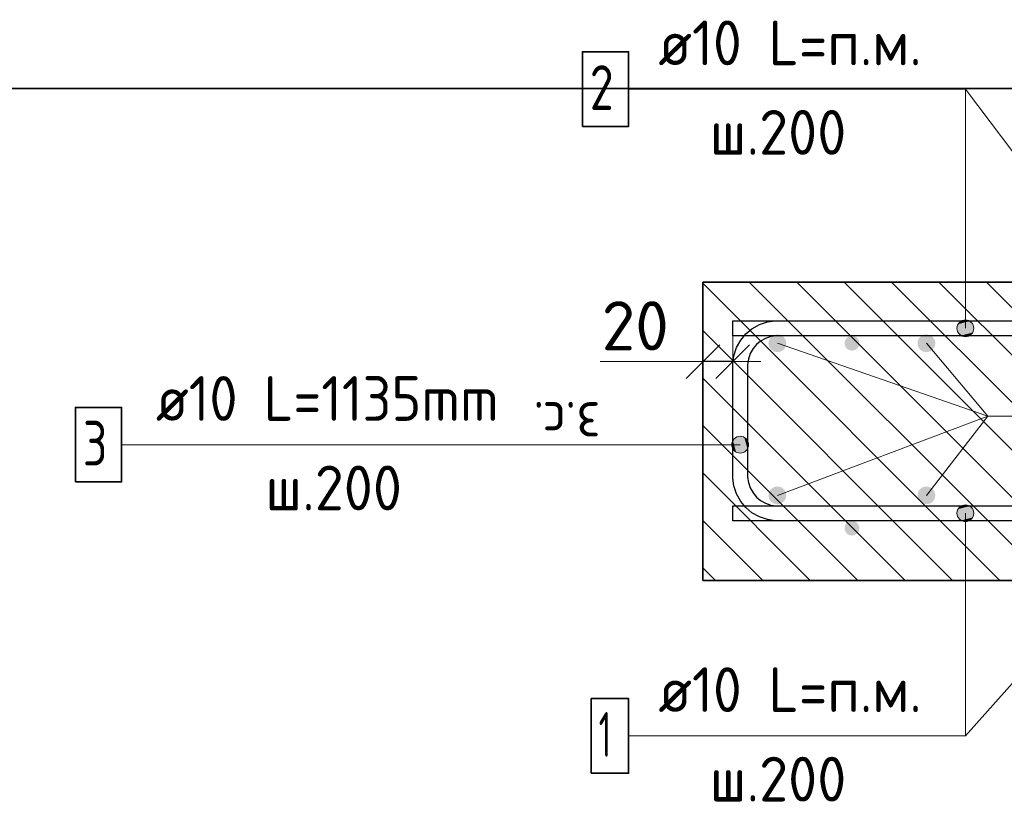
# Model space of a CAD drawing. Header units: metres. Extents: x -38 to 97, y -15 to 21.
# Tile 80 of 118: x 71.709 to 72.37, y 7.193 to 7.718. Entities that reach past the tile are written whole.
import ezdxf

# ---------------------------------------------------------------- set-up
doc = ezdxf.new("R2010")
doc.units = ezdxf.units.M
doc.header["$PDMODE"] = 65
for name, color, linetype, lineweight in [('XR$3$Арм. стержнями верхней зоны', 180, 'Continuous', 35), ('XR$3$Арм. стержнями нижней зоны', 180, 'Continuous', 35), ('XR$3$Арм.стержн. Арматура края', 96, 'Continuous', 35), ('XR$3$Арм.стержн. Доп. арматура', 180, 'Continuous', 35), ('XR$3$Размерная линия_ общее', 7, 'Continuous', 13), ('XR$5$Арм. стержнями верхней зоны', 180, 'Continuous', 35), ('XR$5$Арм. стержнями нижней зоны', 180, 'Continuous', 35), ('XR$5$Арм.стержн. Арматура края', 96, 'Continuous', 35), ('XR$5$Арм.стержн. Доп. арматура', 180, 'Continuous', 35), ('XR$5$Размерная линия_ общее', 7, 'Continuous', 13)]:
    doc.layers.add(name, color=color, linetype=linetype, lineweight=lineweight)
doc.styles.add('ISOCPEUR', font='txt')
doc.dimstyles.new('DIMSTYLE_11', dxfattribs={"dimtxt": 0.033, "dimasz": 0.0375, "dimexe": 0, "dimexo": 0, "dimgap": 0.0165, "dimtad": 2, "dimdec": 0, "dimlfac": 1000, "dimrnd": 1, "dimzin": 12, "dimdsep": 46, "dimtxsty": 'ISOCPEUR', "dimblk1": 'ALL_ML_STRICH', "dimblk2": 'ALL_ML_STRICH', "dimsah": 1, "dimcen": 0, "dimclrd": 7, "dimclre": 256, "dimclrt": 7, "dimadec": 0, "dimazin": 0, "dimtfac": 1, "dimtdec": 0, "dimtix": 1, "dimtmove": 2, "dimatfit": 3, "dimfxl": 0, "dimtvp": 1.2, "dimtzin": 0, "dimlwd": 0, "dimlwe": -3, "dimarcsym": 0})
pattern_1 = [(135, (0, 0), (-0.031819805, -0.031819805), [0.4, -0.05, 0, -0.05]), (135, (-0.01591, -0.01591), (-0.031819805, -0.031819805), [0.8, -0.1, 0.1, -0.1])]

# ---------------------------------------------------------------- blocks, each defined once
blk = doc.blocks.new('ALL_ML_STRICH')
at = {"color": 0, "linetype": 'ByBlock', "lineweight": -2}
for p, q in [((0, -0.5), (0, 0.5)), ((-0.3, -0.3), (0.3, 0.3)), ((-1, 0), (0.5, 0))]:
    blk.add_line(p, q, dxfattribs=at)
blk = doc.blocks.new('*D139')
at = {"layer": 'DEFPOINTS', "color": 7, "linetype": 'Continuous', "lineweight": 13, "transparency": 33554687}
for p in [(72.1875, 7.48857), (72.1875, 7.45358), (72.1675, 7.44858)]:
    blk.add_point(p, dxfattribs=at)
at = {"layer": 'XR$3$Размерная линия_ общее', "color": 253, "linetype": 'Continuous', "lineweight": -2, "true_color": 0xa0a0a0, "transparency": 33554687}
for p, q in [((72.1675, 7.46858), (72.1675, 7.48857)), ((72.1875, 7.47358), (72.1875, 7.48857))]:
    blk.add_line(p, q, dxfattribs=at)
at = {"layer": 'XR$3$Размерная линия_ общее', "color": 7, "linetype": 'Continuous', "lineweight": -2, "transparency": 33554687}
blk.add_line((72.1875, 7.48857), (72.1675, 7.48857), dxfattribs=at)
at = {"layer": 'XR$3$Размерная линия_ общее', "color": 7, "linetype": 'Continuous', "lineweight": 13, "transparency": 33554687, "xscale": 0.0375, "yscale": 0.0375, "zscale": 0.0375}
for p, rotation in [((72.1675, 7.48857), 180), ((72.1875, 7.48857), 360)]:
    blk.add_blockref('ALL_ML_STRICH', p, dxfattribs=dict(at, rotation=rotation))
at = {"layer": 'XR$3$Размерная линия_ общее', "color": 7, "linetype": 'Continuous', "lineweight": 13, "transparency": 33554687, "insert": (72.12208, 7.51257), "char_height": 0.033, "width": 0.066, "attachment_point": 5, "style": 'ISOCPEUR'}
blk.add_mtext('\\A1;{20}', dxfattribs=at)
at = {"layer": 'XR$3$Размерная линия_ общее', "color": 7, "linetype": 'Continuous', "lineweight": 13, "transparency": 33554687, "insert": (72.09879, 7.43451), "char_height": 0.027, "width": 0.00135, "attachment_point": 1, "rotation": 180, "line_spacing_factor": 0.60241, "style": 'ISOCPEUR'}
blk.add_mtext('з.с.', dxfattribs=at)
blk = doc.blocks.new('*D408')
at = {"layer": 'DEFPOINTS', "color": 7, "linetype": 'Continuous', "lineweight": 13, "transparency": 33554687}
for p in [(72.1875, 7.48857), (72.1875, 7.45358), (72.1675, 7.44858)]:
    blk.add_point(p, dxfattribs=at)
at = {"layer": 'XR$5$Размерная линия_ общее', "color": 253, "linetype": 'Continuous', "lineweight": -2, "true_color": 0xa0a0a0, "transparency": 33554687}
for p, q in [((72.1675, 7.46858), (72.1675, 7.48857)), ((72.1875, 7.47358), (72.1875, 7.48857))]:
    blk.add_line(p, q, dxfattribs=at)
at = {"layer": 'XR$5$Размерная линия_ общее', "color": 7, "linetype": 'Continuous', "lineweight": -2, "transparency": 33554687}
blk.add_line((72.1875, 7.48857), (72.1675, 7.48857), dxfattribs=at)
at = {"layer": 'XR$5$Размерная линия_ общее', "color": 7, "linetype": 'Continuous', "lineweight": 13, "transparency": 33554687, "xscale": 0.0375, "yscale": 0.0375, "zscale": 0.0375}
for p, rotation in [((72.1675, 7.48857), 180), ((72.1875, 7.48857), 360)]:
    blk.add_blockref('ALL_ML_STRICH', p, dxfattribs=dict(at, rotation=rotation))
at = {"layer": 'XR$5$Размерная линия_ общее', "color": 7, "linetype": 'Continuous', "lineweight": 13, "transparency": 33554687, "insert": (72.12208, 7.51257), "char_height": 0.033, "width": 0.066, "attachment_point": 5, "style": 'ISOCPEUR'}
blk.add_mtext('\\A1;{20}', dxfattribs=at)
at = {"layer": 'XR$5$Размерная линия_ общее', "color": 7, "linetype": 'Continuous', "lineweight": 13, "transparency": 33554687, "insert": (72.09879, 7.43451), "char_height": 0.027, "width": 0.00135, "attachment_point": 1, "rotation": 180, "line_spacing_factor": 0.60241, "style": 'ISOCPEUR'}
blk.add_mtext('з.с.', dxfattribs=at)

msp = doc.modelspace()

# ---------------------------------------------------------------- hatches: boundary and pattern name
at = {"linetype": 'Continuous', "lineweight": 13, "transparency": 33554687}
h = msp.add_hatch(dxfattribs=at)
h.set_pattern_fill('__________540', scale=0.015, style=0, pattern_type=2)
h.set_pattern_definition(pattern_1)
h.paths.add_polyline_path([(72.1675, 7.54188), (72.1675, 7.34188), (72.75595, 7.34188), (72.75595, 7.54188)], flags=0)
h = msp.add_hatch(dxfattribs=at)
h.set_pattern_fill('__________540', scale=0.015, style=0, pattern_type=2)
h.set_pattern_definition(pattern_1)
h.paths.add_polyline_path([(72.1675, 7.54188), (72.1675, 7.34188), (72.75595, 7.34188), (72.75595, 7.54188)], flags=0)
at = {"layer": 'XR$3$Арм. стержнями верхней зоны', "linetype": 'Continuous', "lineweight": 13, "transparency": 33554687}
for points in [[(72.34843, 7.51369), (72.33876, 7.51369), (72.33797, 7.51088)], [(72.34843, 7.51369), (72.33797, 7.51088), (72.34922, 7.51088)], [(72.34641, 7.51571), (72.34078, 7.51571), (72.33876, 7.51369)], [(72.34641, 7.51571), (72.33876, 7.51369), (72.34843, 7.51369)], [(72.34078, 7.51571), (72.34641, 7.51571), (72.3436, 7.5165)], [(72.34922, 7.51088), (72.33797, 7.51088), (72.33876, 7.50806)], [(72.34922, 7.51088), (72.33876, 7.50806), (72.34843, 7.50806)], [(72.34843, 7.50806), (72.33876, 7.50806), (72.34078, 7.50604)], [(72.34843, 7.50806), (72.34078, 7.50604), (72.34641, 7.50604)], [(72.34641, 7.50604), (72.34078, 7.50604), (72.3436, 7.50525)]]:
    msp.add_hatch(color=7, dxfattribs=at).paths.add_polyline_path(points)
at = {"layer": 'XR$3$Арм. стержнями верхней зоны', "linetype": 'Continuous', "lineweight": 50, "transparency": 33554687}
msp.add_hatch(color=4, dxfattribs=at).paths.add_polyline_path([(72.27251, 7.50088), (72.27212, 7.50279), (72.27104, 7.50441), (72.26942, 7.5055), (72.26751, 7.50588), (72.26559, 7.5055), (72.26397, 7.50441), (72.26289, 7.50279), (72.26251, 7.50088), (72.26289, 7.49896), (72.26397, 7.49734), (72.26559, 7.49626), (72.26751, 7.49588), (72.26942, 7.49626), (72.27104, 7.49734), (72.27212, 7.49896)])
at = {"layer": 'XR$3$Арм. стержнями нижней зоны', "linetype": 'Continuous', "lineweight": 13, "transparency": 33554687}
for points in [[(72.33797, 7.38688), (72.34922, 7.38688), (72.34843, 7.38969)], [(72.33797, 7.38688), (72.34843, 7.38969), (72.33876, 7.38969)], [(72.33876, 7.38406), (72.34922, 7.38688), (72.33797, 7.38688)], [(72.33876, 7.38969), (72.34843, 7.38969), (72.34641, 7.39171)], [(72.33876, 7.38969), (72.34641, 7.39171), (72.34078, 7.39171)], [(72.33876, 7.38406), (72.34843, 7.38406), (72.34922, 7.38688)], [(72.34078, 7.39171), (72.34641, 7.39171), (72.3436, 7.3925)], [(72.34078, 7.38204), (72.34843, 7.38406), (72.33876, 7.38406)], [(72.34078, 7.38204), (72.34641, 7.38204), (72.34843, 7.38406)], [(72.34641, 7.38204), (72.34078, 7.38204), (72.3436, 7.38125)]]:
    msp.add_hatch(color=7, dxfattribs=at).paths.add_polyline_path(points)
at = {"layer": 'XR$3$Арм. стержнями нижней зоны', "linetype": 'Continuous', "lineweight": 50, "transparency": 33554687}
msp.add_hatch(color=4, dxfattribs=at).paths.add_polyline_path([(72.27251, 7.37688), (72.27212, 7.37879), (72.27104, 7.38041), (72.26942, 7.3815), (72.26751, 7.38188), (72.26559, 7.3815), (72.26397, 7.38041), (72.26289, 7.37879), (72.26251, 7.37688), (72.26289, 7.37496), (72.26397, 7.37334), (72.26559, 7.37226), (72.26751, 7.37188), (72.26942, 7.37226), (72.27104, 7.37334), (72.27212, 7.37496)])
at = {"layer": 'XR$3$Арм.стержн. Арматура края', "linetype": 'Continuous', "lineweight": 13, "transparency": 33554687}
for points in [[(72.18767, 7.43003), (72.18767, 7.43565), (72.18688, 7.43284)], [(72.18767, 7.43565), (72.18969, 7.428), (72.18969, 7.43768)], [(72.18767, 7.43565), (72.18767, 7.43003), (72.18969, 7.428)], [(72.18969, 7.43768), (72.1925, 7.42722), (72.1925, 7.43847)], [(72.18969, 7.43768), (72.18969, 7.428), (72.1925, 7.42722)], [(72.1925, 7.43847), (72.1925, 7.42722), (72.19532, 7.428)], [(72.1925, 7.43847), (72.19532, 7.428), (72.19532, 7.43768)], [(72.19532, 7.43768), (72.19532, 7.428), (72.19734, 7.43003)], [(72.19532, 7.43768), (72.19734, 7.43003), (72.19734, 7.43565)], [(72.19734, 7.43565), (72.19734, 7.43003), (72.19813, 7.43284)]]:
    msp.add_hatch(color=7, dxfattribs=at).paths.add_polyline_path(points)
at = {"layer": 'XR$3$Арм.стержн. Доп. арматура', "linetype": 'Continuous', "lineweight": 50, "transparency": 33554687}
for points in [[(72.22346, 7.50088), (72.223, 7.50317), (72.2217, 7.50512), (72.21976, 7.50642), (72.21746, 7.50688), (72.21516, 7.50642), (72.21322, 7.50512), (72.21192, 7.50317), (72.21146, 7.50088), (72.21192, 7.49858), (72.21322, 7.49663), (72.21516, 7.49533), (72.21746, 7.49488), (72.21976, 7.49533), (72.2217, 7.49663), (72.223, 7.49858)], [(72.32346, 7.50088), (72.323, 7.50317), (72.3217, 7.50512), (72.31976, 7.50642), (72.31746, 7.50688), (72.31516, 7.50642), (72.31322, 7.50512), (72.31192, 7.50317), (72.31146, 7.50088), (72.31192, 7.49858), (72.31322, 7.49663), (72.31516, 7.49533), (72.31746, 7.49488), (72.31976, 7.49533), (72.3217, 7.49663), (72.323, 7.49858)], [(72.22346, 7.39888), (72.223, 7.40117), (72.2217, 7.40312), (72.21976, 7.40442), (72.21746, 7.40488), (72.21516, 7.40442), (72.21322, 7.40312), (72.21192, 7.40117), (72.21146, 7.39888), (72.21192, 7.39658), (72.21322, 7.39463), (72.21516, 7.39333), (72.21746, 7.39288), (72.21976, 7.39333), (72.2217, 7.39463), (72.223, 7.39658)], [(72.32346, 7.39888), (72.323, 7.40117), (72.3217, 7.40312), (72.31976, 7.40442), (72.31746, 7.40488), (72.31516, 7.40442), (72.31322, 7.40312), (72.31192, 7.40117), (72.31146, 7.39888), (72.31192, 7.39658), (72.31322, 7.39463), (72.31516, 7.39333), (72.31746, 7.39288), (72.31976, 7.39333), (72.3217, 7.39463), (72.323, 7.39658)]]:
    msp.add_hatch(color=34, dxfattribs=at).paths.add_polyline_path(points)
at = {"layer": 'XR$5$Арм. стержнями верхней зоны', "linetype": 'Continuous', "lineweight": 13, "transparency": 33554687}
for points in [[(72.34843, 7.51369), (72.33876, 7.51369), (72.33797, 7.51088)], [(72.34843, 7.51369), (72.33797, 7.51088), (72.34922, 7.51088)], [(72.34641, 7.51571), (72.34078, 7.51571), (72.33876, 7.51369)], [(72.34641, 7.51571), (72.33876, 7.51369), (72.34843, 7.51369)], [(72.34078, 7.51571), (72.34641, 7.51571), (72.3436, 7.5165)], [(72.34922, 7.51088), (72.33797, 7.51088), (72.33876, 7.50806)], [(72.34922, 7.51088), (72.33876, 7.50806), (72.34843, 7.50806)], [(72.34843, 7.50806), (72.33876, 7.50806), (72.34078, 7.50604)], [(72.34843, 7.50806), (72.34078, 7.50604), (72.34641, 7.50604)], [(72.34641, 7.50604), (72.34078, 7.50604), (72.3436, 7.50525)]]:
    msp.add_hatch(color=7, dxfattribs=at).paths.add_polyline_path(points)
at = {"layer": 'XR$5$Арм. стержнями верхней зоны', "linetype": 'Continuous', "lineweight": 50, "transparency": 33554687}
msp.add_hatch(color=4, dxfattribs=at).paths.add_polyline_path([(72.27251, 7.50088), (72.27212, 7.50279), (72.27104, 7.50441), (72.26942, 7.5055), (72.26751, 7.50588), (72.26559, 7.5055), (72.26397, 7.50441), (72.26289, 7.50279), (72.26251, 7.50088), (72.26289, 7.49896), (72.26397, 7.49734), (72.26559, 7.49626), (72.26751, 7.49588), (72.26942, 7.49626), (72.27104, 7.49734), (72.27212, 7.49896)])
at = {"layer": 'XR$5$Арм. стержнями нижней зоны', "linetype": 'Continuous', "lineweight": 13, "transparency": 33554687}
for points in [[(72.33797, 7.38688), (72.34922, 7.38688), (72.34843, 7.38969)], [(72.33797, 7.38688), (72.34843, 7.38969), (72.33876, 7.38969)], [(72.33876, 7.38406), (72.34922, 7.38688), (72.33797, 7.38688)], [(72.33876, 7.38969), (72.34843, 7.38969), (72.34641, 7.39171)], [(72.33876, 7.38969), (72.34641, 7.39171), (72.34078, 7.39171)], [(72.33876, 7.38406), (72.34843, 7.38406), (72.34922, 7.38688)], [(72.34078, 7.39171), (72.34641, 7.39171), (72.3436, 7.3925)], [(72.34078, 7.38204), (72.34843, 7.38406), (72.33876, 7.38406)], [(72.34078, 7.38204), (72.34641, 7.38204), (72.34843, 7.38406)], [(72.34641, 7.38204), (72.34078, 7.38204), (72.3436, 7.38125)]]:
    msp.add_hatch(color=7, dxfattribs=at).paths.add_polyline_path(points)
at = {"layer": 'XR$5$Арм. стержнями нижней зоны', "linetype": 'Continuous', "lineweight": 50, "transparency": 33554687}
msp.add_hatch(color=4, dxfattribs=at).paths.add_polyline_path([(72.27251, 7.37688), (72.27212, 7.37879), (72.27104, 7.38041), (72.26942, 7.3815), (72.26751, 7.38188), (72.26559, 7.3815), (72.26397, 7.38041), (72.26289, 7.37879), (72.26251, 7.37688), (72.26289, 7.37496), (72.26397, 7.37334), (72.26559, 7.37226), (72.26751, 7.37188), (72.26942, 7.37226), (72.27104, 7.37334), (72.27212, 7.37496)])
at = {"layer": 'XR$5$Арм.стержн. Арматура края', "linetype": 'Continuous', "lineweight": 13, "transparency": 33554687}
for points in [[(72.18767, 7.43003), (72.18767, 7.43565), (72.18688, 7.43284)], [(72.18767, 7.43565), (72.18969, 7.428), (72.18969, 7.43768)], [(72.18767, 7.43565), (72.18767, 7.43003), (72.18969, 7.428)], [(72.18969, 7.43768), (72.1925, 7.42722), (72.1925, 7.43847)], [(72.18969, 7.43768), (72.18969, 7.428), (72.1925, 7.42722)], [(72.1925, 7.43847), (72.1925, 7.42722), (72.19532, 7.428)], [(72.1925, 7.43847), (72.19532, 7.428), (72.19532, 7.43768)], [(72.19532, 7.43768), (72.19532, 7.428), (72.19734, 7.43003)], [(72.19532, 7.43768), (72.19734, 7.43003), (72.19734, 7.43565)], [(72.19734, 7.43565), (72.19734, 7.43003), (72.19813, 7.43284)]]:
    msp.add_hatch(color=7, dxfattribs=at).paths.add_polyline_path(points)
at = {"layer": 'XR$5$Арм.стержн. Доп. арматура', "linetype": 'Continuous', "lineweight": 50, "transparency": 33554687}
for points in [[(72.22346, 7.50088), (72.223, 7.50317), (72.2217, 7.50512), (72.21976, 7.50642), (72.21746, 7.50688), (72.21516, 7.50642), (72.21322, 7.50512), (72.21192, 7.50317), (72.21146, 7.50088), (72.21192, 7.49858), (72.21322, 7.49663), (72.21516, 7.49533), (72.21746, 7.49488), (72.21976, 7.49533), (72.2217, 7.49663), (72.223, 7.49858)], [(72.32346, 7.50088), (72.323, 7.50317), (72.3217, 7.50512), (72.31976, 7.50642), (72.31746, 7.50688), (72.31516, 7.50642), (72.31322, 7.50512), (72.31192, 7.50317), (72.31146, 7.50088), (72.31192, 7.49858), (72.31322, 7.49663), (72.31516, 7.49533), (72.31746, 7.49488), (72.31976, 7.49533), (72.3217, 7.49663), (72.323, 7.49858)], [(72.22346, 7.39888), (72.223, 7.40117), (72.2217, 7.40312), (72.21976, 7.40442), (72.21746, 7.40488), (72.21516, 7.40442), (72.21322, 7.40312), (72.21192, 7.40117), (72.21146, 7.39888), (72.21192, 7.39658), (72.21322, 7.39463), (72.21516, 7.39333), (72.21746, 7.39288), (72.21976, 7.39333), (72.2217, 7.39463), (72.223, 7.39658)], [(72.32346, 7.39888), (72.323, 7.40117), (72.3217, 7.40312), (72.31976, 7.40442), (72.31746, 7.40488), (72.31516, 7.40442), (72.31322, 7.40312), (72.31192, 7.40117), (72.31146, 7.39888), (72.31192, 7.39658), (72.31322, 7.39463), (72.31516, 7.39333), (72.31746, 7.39288), (72.31976, 7.39333), (72.3217, 7.39463), (72.323, 7.39658)]]:
    msp.add_hatch(color=34, dxfattribs=at).paths.add_polyline_path(points)

# ---------------------------------------------------------------- linework, layer by layer
at = {"color": 7, "linetype": 'Continuous', "lineweight": 35, "transparency": 33554687}
for p, q in [((67.91979, 7.67171), (86.41979, 7.67171)), ((72.1675, 7.54188), (72.1675, 7.34188)), ((72.75595, 7.54188), (72.1675, 7.54188)), ((72.1675, 7.54188), (72.1675, 7.34188)), ((72.75595, 7.54188), (72.1675, 7.54188)), ((72.1675, 7.34188), (72.75595, 7.34188)), ((72.1675, 7.34188), (72.75595, 7.34188))]:
    msp.add_line(p, q, dxfattribs=at)
at = {"color": 7, "linetype": 'Continuous', "lineweight": 13, "transparency": 33554687}
for p, q in [((72.46751, 7.50688), (72.3436, 7.6713)), ((72.46751, 7.50688), (72.3436, 7.6713)), ((72.1675, 7.48857), (72.0985, 7.48857)), ((72.1675, 7.48857), (72.0985, 7.48857)), ((72.46751, 7.37688), (72.3436, 7.23758)), ((72.46751, 7.37688), (72.3436, 7.23758))]:
    msp.add_line(p, q, dxfattribs=at)
at = {"layer": 'XR$3$Арм. стержнями верхней зоны', "color": 7, "linetype": 'Continuous', "lineweight": 13, "transparency": 33554687}
for p, q in [((72.1176, 7.6713), (72.3436, 7.6713)), ((72.3436, 7.6713), (72.3436, 7.51088)), ((72.3436, 7.5165), (72.3436, 7.5165)), ((72.33797, 7.51088), (72.33797, 7.51088)), ((72.3436, 7.50525), (72.3436, 7.50525)), ((72.34922, 7.51088), (72.34922, 7.51088))]:
    msp.add_line(p, q, dxfattribs=at)
at = {"layer": 'XR$3$Арм. стержнями верхней зоны', "color": 7, "linetype": 'Continuous', "lineweight": 35, "transparency": 33554687}
msp.add_lwpolyline([(72.0866, 7.6463), (72.1176, 7.6463), (72.1176, 7.6963), (72.0866, 7.6963), (72.0866, 7.6463)], dxfattribs=at)
at = {"layer": 'XR$3$Арм. стержнями верхней зоны', "color": 4, "linetype": 'Continuous', "lineweight": 25, "transparency": 33554687}
msp.add_lwpolyline([(72.76095, 7.50588), (72.1875, 7.50588), (72.1875, 7.51588), (72.76095, 7.51588), (72.76095, 7.50588)], dxfattribs=at)
at = {"layer": 'XR$3$Арм. стержнями верхней зоны', "color": 7, "linetype": 'Continuous', "lineweight": 13, "transparency": 33554687}
msp.add_circle((72.3436, 7.51088), 0.00563, dxfattribs=at)
at = {"layer": 'XR$3$Арм. стержнями нижней зоны', "color": 7, "linetype": 'Continuous', "lineweight": 13, "transparency": 33554687}
for p, q in [((72.33797, 7.38688), (72.33797, 7.38688)), ((72.3436, 7.3925), (72.3436, 7.3925)), ((72.3436, 7.23758), (72.3436, 7.38688)), ((72.34922, 7.38688), (72.34922, 7.38688)), ((72.3436, 7.38125), (72.3436, 7.38125)), ((72.1176, 7.23758), (72.3436, 7.23758))]:
    msp.add_line(p, q, dxfattribs=at)
at = {"layer": 'XR$3$Арм. стержнями нижней зоны', "color": 4, "linetype": 'Continuous', "lineweight": 25, "transparency": 33554687}
msp.add_lwpolyline([(72.76095, 7.38188), (72.1875, 7.38188), (72.1875, 7.39188), (72.76095, 7.39188), (72.76095, 7.38188)], dxfattribs=at)
at = {"layer": 'XR$3$Арм. стержнями нижней зоны', "color": 7, "linetype": 'Continuous', "lineweight": 35, "transparency": 33554687}
msp.add_lwpolyline([(72.0926, 7.21258), (72.1176, 7.21258), (72.1176, 7.26258), (72.0926, 7.26258), (72.0926, 7.21258)], dxfattribs=at)
at = {"layer": 'XR$3$Арм. стержнями нижней зоны', "color": 7, "linetype": 'Continuous', "lineweight": 13, "transparency": 33554687}
msp.add_circle((72.3436, 7.38688), 0.00563, dxfattribs=at)
at = {"layer": 'XR$3$Арм.стержн. Арматура края', "color": 7, "linetype": 'Continuous', "lineweight": 13, "transparency": 33554687}
for p, q in [((71.77746, 7.43284), (72.08746, 7.43284)), ((72.08746, 7.43284), (72.1925, 7.43284)), ((72.18688, 7.43284), (72.18688, 7.43284)), ((72.1925, 7.43847), (72.1925, 7.43847)), ((72.19813, 7.43284), (72.19813, 7.43284)), ((72.1925, 7.42722), (72.1925, 7.42722))]:
    msp.add_line(p, q, dxfattribs=at)
at = {"layer": 'XR$3$Арм.стержн. Арматура края', "color": 4, "linetype": 'Continuous', "lineweight": 25, "transparency": 33554687}
for points in [[(72.6875, 7.38188), (72.21607, 7.38188), (72.21085, 7.3826), (72.20541, 7.3844), (72.20041, 7.3872), (72.19628, 7.39065), (72.19283, 7.39478), (72.19002, 7.39979), (72.18823, 7.40523), (72.1875, 7.41044), (72.1875, 7.48731), (72.18823, 7.49253), (72.19002, 7.49797), (72.19283, 7.50298), (72.19628, 7.5071), (72.20041, 7.51055), (72.20541, 7.51336), (72.21085, 7.51515), (72.21607, 7.51588), (72.6875, 7.51588)], [(72.6875, 7.50588), (72.21676, 7.50588), (72.21313, 7.50537), (72.20946, 7.50416), (72.2061, 7.50228), (72.20338, 7.50001), (72.2011, 7.49728), (72.19922, 7.49392), (72.19801, 7.49026), (72.1975, 7.48662), (72.1975, 7.41113), (72.19801, 7.4075), (72.19922, 7.40383), (72.2011, 7.40048), (72.20338, 7.39775), (72.2061, 7.39547), (72.20946, 7.39359), (72.21313, 7.39238), (72.21676, 7.39188), (72.6875, 7.39188)]]:
    msp.add_lwpolyline(points, dxfattribs=at)
at = {"layer": 'XR$3$Арм.стержн. Арматура края', "color": 7, "linetype": 'Continuous', "lineweight": 35, "transparency": 33554687}
msp.add_lwpolyline([(71.74646, 7.40784), (71.77746, 7.40784), (71.77746, 7.45784), (71.74646, 7.45784), (71.74646, 7.40784)], dxfattribs=at)
at = {"layer": 'XR$3$Арм.стержн. Арматура края', "color": 7, "linetype": 'Continuous', "lineweight": 13, "transparency": 33554687}
msp.add_circle((72.1925, 7.43284), 0.00563, dxfattribs=at)
at = {"layer": 'XR$3$Арм.стержн. Доп. арматура', "color": 7, "linetype": 'Continuous', "lineweight": 13, "transparency": 33554687}
for q in [(72.21746, 7.50088), (72.31746, 7.50088), (72.21746, 7.39888), (72.31746, 7.39888), (72.58472, 7.45204)]:
    msp.add_line((72.35872, 7.45204), q, dxfattribs=at)
at = {"layer": 'XR$5$Арм. стержнями верхней зоны', "color": 7, "linetype": 'Continuous', "lineweight": 13, "transparency": 33554687}
for p, q in [((72.1176, 7.6713), (72.3436, 7.6713)), ((72.3436, 7.6713), (72.3436, 7.51088)), ((72.3436, 7.5165), (72.3436, 7.5165)), ((72.33797, 7.51088), (72.33797, 7.51088)), ((72.3436, 7.50525), (72.3436, 7.50525)), ((72.34922, 7.51088), (72.34922, 7.51088))]:
    msp.add_line(p, q, dxfattribs=at)
at = {"layer": 'XR$5$Арм. стержнями верхней зоны', "color": 7, "linetype": 'Continuous', "lineweight": 35, "transparency": 33554687}
msp.add_lwpolyline([(72.0866, 7.6463), (72.1176, 7.6463), (72.1176, 7.6963), (72.0866, 7.6963), (72.0866, 7.6463)], dxfattribs=at)
at = {"layer": 'XR$5$Арм. стержнями верхней зоны', "color": 4, "linetype": 'Continuous', "lineweight": 25, "transparency": 33554687}
msp.add_lwpolyline([(72.76095, 7.50588), (72.1875, 7.50588), (72.1875, 7.51588), (72.76095, 7.51588), (72.76095, 7.50588)], dxfattribs=at)
at = {"layer": 'XR$5$Арм. стержнями верхней зоны', "color": 7, "linetype": 'Continuous', "lineweight": 13, "transparency": 33554687}
msp.add_circle((72.3436, 7.51088), 0.00563, dxfattribs=at)
at = {"layer": 'XR$5$Арм. стержнями нижней зоны', "color": 7, "linetype": 'Continuous', "lineweight": 13, "transparency": 33554687}
for p, q in [((72.33797, 7.38688), (72.33797, 7.38688)), ((72.3436, 7.3925), (72.3436, 7.3925)), ((72.3436, 7.23758), (72.3436, 7.38688)), ((72.34922, 7.38688), (72.34922, 7.38688)), ((72.3436, 7.38125), (72.3436, 7.38125)), ((72.1176, 7.23758), (72.3436, 7.23758))]:
    msp.add_line(p, q, dxfattribs=at)
at = {"layer": 'XR$5$Арм. стержнями нижней зоны', "color": 4, "linetype": 'Continuous', "lineweight": 25, "transparency": 33554687}
msp.add_lwpolyline([(72.76095, 7.38188), (72.1875, 7.38188), (72.1875, 7.39188), (72.76095, 7.39188), (72.76095, 7.38188)], dxfattribs=at)
at = {"layer": 'XR$5$Арм. стержнями нижней зоны', "color": 7, "linetype": 'Continuous', "lineweight": 35, "transparency": 33554687}
msp.add_lwpolyline([(72.0926, 7.21258), (72.1176, 7.21258), (72.1176, 7.26258), (72.0926, 7.26258), (72.0926, 7.21258)], dxfattribs=at)
at = {"layer": 'XR$5$Арм. стержнями нижней зоны', "color": 7, "linetype": 'Continuous', "lineweight": 13, "transparency": 33554687}
msp.add_circle((72.3436, 7.38688), 0.00563, dxfattribs=at)
at = {"layer": 'XR$5$Арм.стержн. Арматура края', "color": 7, "linetype": 'Continuous', "lineweight": 13, "transparency": 33554687}
for p, q in [((71.77746, 7.43284), (72.08746, 7.43284)), ((72.08746, 7.43284), (72.1925, 7.43284)), ((72.18688, 7.43284), (72.18688, 7.43284)), ((72.1925, 7.43847), (72.1925, 7.43847)), ((72.19813, 7.43284), (72.19813, 7.43284)), ((72.1925, 7.42722), (72.1925, 7.42722))]:
    msp.add_line(p, q, dxfattribs=at)
at = {"layer": 'XR$5$Арм.стержн. Арматура края', "color": 4, "linetype": 'Continuous', "lineweight": 25, "transparency": 33554687}
for points in [[(72.6875, 7.38188), (72.21607, 7.38188), (72.21085, 7.3826), (72.20541, 7.3844), (72.20041, 7.3872), (72.19628, 7.39065), (72.19283, 7.39478), (72.19002, 7.39979), (72.18823, 7.40523), (72.1875, 7.41044), (72.1875, 7.48731), (72.18823, 7.49253), (72.19002, 7.49797), (72.19283, 7.50298), (72.19628, 7.5071), (72.20041, 7.51055), (72.20541, 7.51336), (72.21085, 7.51515), (72.21607, 7.51588), (72.6875, 7.51588)], [(72.6875, 7.50588), (72.21676, 7.50588), (72.21313, 7.50537), (72.20946, 7.50416), (72.2061, 7.50228), (72.20338, 7.50001), (72.2011, 7.49728), (72.19922, 7.49392), (72.19801, 7.49026), (72.1975, 7.48662), (72.1975, 7.41113), (72.19801, 7.4075), (72.19922, 7.40383), (72.2011, 7.40048), (72.20338, 7.39775), (72.2061, 7.39547), (72.20946, 7.39359), (72.21313, 7.39238), (72.21676, 7.39188), (72.6875, 7.39188)]]:
    msp.add_lwpolyline(points, dxfattribs=at)
at = {"layer": 'XR$5$Арм.стержн. Арматура края', "color": 7, "linetype": 'Continuous', "lineweight": 35, "transparency": 33554687}
msp.add_lwpolyline([(71.74646, 7.40784), (71.77746, 7.40784), (71.77746, 7.45784), (71.74646, 7.45784), (71.74646, 7.40784)], dxfattribs=at)
at = {"layer": 'XR$5$Арм.стержн. Арматура края', "color": 7, "linetype": 'Continuous', "lineweight": 13, "transparency": 33554687}
msp.add_circle((72.1925, 7.43284), 0.00563, dxfattribs=at)
at = {"layer": 'XR$5$Арм.стержн. Доп. арматура', "color": 7, "linetype": 'Continuous', "lineweight": 13, "transparency": 33554687}
for q in [(72.21746, 7.50088), (72.31746, 7.50088), (72.21746, 7.39888), (72.31746, 7.39888), (72.58472, 7.45204)]:
    msp.add_line((72.35872, 7.45204), q, dxfattribs=at)

# ---------------------------------------------------------------- texts
at = {"layer": 'XR$3$Арм. стержнями верхней зоны', "color": 7, "linetype": 'Continuous', "lineweight": 25, "transparency": 33554687, "char_height": 0.03, "attachment_point": 7, "style": 'ISOCPEUR'}
for s, insert, width in [('\\W0.94;ø10 L=п.м.', (72.1376, 7.6873), 0.1999831), ('\\W0.78;2', (72.0916, 7.6573), 0.0326407), ('\\W0.95;ш.200 ', (72.1721, 7.6273), 0.1311996)]:
    msp.add_mtext(s, dxfattribs=dict(at, insert=insert, width=width))
at = {"layer": 'XR$3$Арм. стержнями нижней зоны', "color": 7, "linetype": 'Continuous', "lineweight": 25, "transparency": 33554687, "char_height": 0.03, "attachment_point": 7, "style": 'ISOCPEUR'}
for s, insert, width in [('\\W0.94;ø10 L=п.м.', (72.1376, 7.25358), 0.1999831), ('\\W0.56;1', (72.0976, 7.22358), 0.0233333), ('\\W0.95;ш.200 ', (72.1721, 7.19358), 0.1311996)]:
    msp.add_mtext(s, dxfattribs=dict(at, insert=insert, width=width))
at = {"layer": 'XR$3$Арм.стержн. Арматура края', "color": 7, "linetype": 'Continuous', "lineweight": 25, "transparency": 33554687, "char_height": 0.03, "attachment_point": 7, "style": 'ISOCPEUR'}
for s, insert, width in [('\\W0.92;ø10 L=1135mm ', (71.80046, 7.44884), 0.2806692), ('\\W0.78;3', (71.75146, 7.41884), 0.0326407), ('\\W0.95;ш.200 ', (71.87396, 7.38884), 0.1311995)]:
    msp.add_mtext(s, dxfattribs=dict(at, insert=insert, width=width))
at = {"layer": 'XR$5$Арм. стержнями верхней зоны', "color": 7, "linetype": 'Continuous', "lineweight": 25, "transparency": 33554687, "char_height": 0.03, "attachment_point": 7, "style": 'ISOCPEUR'}
for s, insert, width in [('\\W0.94;ø10 L=п.м.', (72.1376, 7.6873), 0.1999831), ('\\W0.78;2', (72.0916, 7.6573), 0.0326407), ('\\W0.95;ш.200 ', (72.1721, 7.6273), 0.1311996)]:
    msp.add_mtext(s, dxfattribs=dict(at, insert=insert, width=width))
at = {"layer": 'XR$5$Арм. стержнями нижней зоны', "color": 7, "linetype": 'Continuous', "lineweight": 25, "transparency": 33554687, "char_height": 0.03, "attachment_point": 7, "style": 'ISOCPEUR'}
for s, insert, width in [('\\W0.94;ø10 L=п.м.', (72.1376, 7.25358), 0.1999831), ('\\W0.56;1', (72.0976, 7.22358), 0.0233333), ('\\W0.95;ш.200 ', (72.1721, 7.19358), 0.1311996)]:
    msp.add_mtext(s, dxfattribs=dict(at, insert=insert, width=width))
at = {"layer": 'XR$5$Арм.стержн. Арматура края', "color": 7, "linetype": 'Continuous', "lineweight": 25, "transparency": 33554687, "char_height": 0.03, "attachment_point": 7, "style": 'ISOCPEUR'}
for s, insert, width in [('\\W0.92;ø10 L=1135mm ', (71.80046, 7.44884), 0.2806692), ('\\W0.78;3', (71.75146, 7.41884), 0.0326407), ('\\W0.95;ш.200 ', (71.87396, 7.38884), 0.1311995)]:
    msp.add_mtext(s, dxfattribs=dict(at, insert=insert, width=width))

# ---------------------------------------------------------------- dimensions: what is measured, and where the dimension line sits
at = {"layer": 'XR$3$Размерная линия_ общее', "color": 7, "linetype": 'Continuous', "lineweight": 13, "transparency": 33554687}
dim = msp.add_linear_dim(base=(72.1675, 7.48857), p1=(72.1875, 7.47358), p2=(72.1675, 7.46858), angle=180, text='<>\\Xз.с.', dimstyle='DIMSTYLE_11', override={"dimpost": '<>', "dimclrd": 7, "dimclre": 253, "dimclrt": 7, "dimlwd": 0, "dimlwe": 65533}, dxfattribs=at)
dim.commit()
dim.dimension.update_dxf_attribs({"geometry": '*D139', "text_midpoint": (72.12208, 7.51257), "dimtype": 160})
at = {"layer": 'XR$5$Размерная линия_ общее', "color": 7, "linetype": 'Continuous', "lineweight": 13, "transparency": 33554687}
dim = msp.add_linear_dim(base=(72.1675, 7.48857), p1=(72.1875, 7.47358), p2=(72.1675, 7.46858), angle=180, text='<>\\Xз.с.', dimstyle='DIMSTYLE_11', override={"dimpost": '<>', "dimclrd": 7, "dimclre": 253, "dimclrt": 7, "dimlwd": 0, "dimlwe": 65533}, dxfattribs=at)
dim.commit()
dim.dimension.update_dxf_attribs({"geometry": '*D408', "text_midpoint": (72.12208, 7.51257), "dimtype": 160})

doc.saveas('drawing.dxf')
